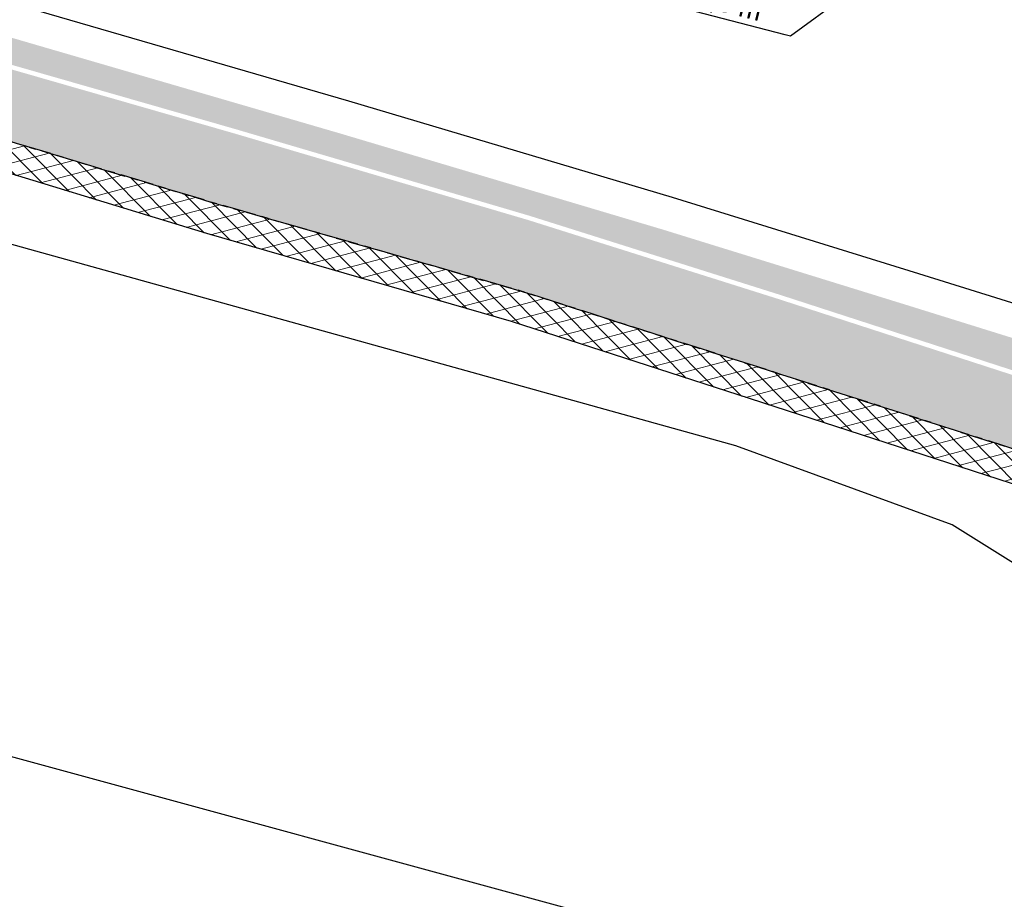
# Model space of a CAD drawing. Header units: metres. Extents: x 152057 to 155740, y 463538 to 465228.
# Tile 37 of 65: x 153418 to 153462, y 463931 to 463970. Entities that reach past the tile are written whole.
import ezdxf
from ezdxf import colors
from ezdxf.entities.mleader import LeaderData, LeaderLine
from ezdxf.math import Vec2, Vec3

# ---------------------------------------------------------------- set-up
doc = ezdxf.new("R2010")
doc.units = ezdxf.units.M
doc.linetypes.add('CENTER__G5', pattern=[2.4, 1.5, -0.3, 0.3, -0.3])
doc.layers.add('-DR-alg-kader', color=3, linetype='Continuous', plot=False)
for name, color, linetype in [('-DR-alg-projectgrens 1-500', 3, 'PROJECTGRENS_1-500'), ('-DR-v-vh-asfalt frezen aansluiting', 2, 'CENTER__G5'), ('-DR-v-vh-band 10x20 gazon', 4, 'CENTER__G5'), ('-DR-v-vh-kantverharding', 1, 'Continuous')]:
    doc.layers.add(name, color=color, linetype=linetype)
for name, color, linetype, lineweight in [('-DR-v-gr-begroeiing', 84, 'Continuous', 9), ('-DR-v-vh-arc-asfalt frezen', 252, 'Continuous', 9), ('-DR-v-vh-arc-asfalt opbreken', 252, 'Continuous', 9)]:
    doc.layers.add(name, color=color, linetype=linetype, lineweight=lineweight)
doc.styles.add('CE', font='txt', dxfattribs={"height": 1.8})
doc.linetypes.add('PROJECTGRENS_1-500', pattern='A,0.8,-0.32,[133,ltypeshp.shx,S=0.32,R=0,X=-0.32,Y=0],-0.32,3.18', length=4.62)

msp = doc.modelspace()

# ---------------------------------------------------------------- hatches: boundary and pattern name
at = {"layer": '-DR-v-gr-begroeiing'}
h = msp.add_hatch(dxfattribs=at)
h.set_pattern_fill('ANSI38', color=256, scale=0.15)
h.set_pattern_definition([(29.73516603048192, (153265.3658600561, 463978.6637175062), (-0.2362160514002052, 0.4135408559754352), []), (119.7351660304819, (153265.3658600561, 463978.6637175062), (-0.8859729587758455, 0.590865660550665), [1.190625, -0.714375])])
edge = h.paths.add_edge_path()
edge.add_line((153286.4101046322, 464006.8249417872), (153286.1938528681, 464005.6688854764))
edge.add_line((153286.1938528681, 464005.6688854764), (153286.7960082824, 464005.5116477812))
edge.add_line((153286.7960082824, 464005.5116477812), (153303.0553342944, 464001.3595645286))
edge.add_line((153303.0553342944, 464001.3595645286), (153315.7747833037, 463997.9924456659))
edge.add_line((153315.7747833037, 463997.9924456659), (153329.5342875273, 463994.4105747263))
edge.add_line((153329.5342875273, 463994.4105747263), (153342.0782926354, 463991.1585734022))
edge.add_line((153342.0782926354, 463991.1585734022), (153357.2326505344, 463987.2127405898))
edge.add_line((153357.2326505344, 463987.2127405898), (153361.0242840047, 463986.2565721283))
edge.add_line((153361.0242840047, 463986.2565721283), (153367.8360991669, 463984.1308211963))
edge.add_line((153367.8360991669, 463984.1308211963), (153372.1146376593, 463982.6204540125))
edge.add_line((153372.1146376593, 463982.6204540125), (153375.6320961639, 463981.1182687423))
edge.add_line((153375.6320961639, 463981.1182687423), (153383.3475518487, 463977.6687475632))
edge.add_line((153383.3475518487, 463977.6687475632), (153387.8219215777, 463976.0712569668))
edge.add_line((153387.8219215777, 463976.0712569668), (153391.4838928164, 463974.9929156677))
edge.add_line((153391.4838928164, 463974.9929156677), (153401.5677033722, 463972.4307260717))
edge.add_line((153401.5677033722, 463972.4307260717), (153416.1937111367, 463968.6419469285))
edge.add_line((153416.1937111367, 463968.6419469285), (153427.7159037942, 463965.3300292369))
edge.add_line((153427.7159037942, 463965.3300292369), (153440.9403906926, 463961.4312960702))
edge.add_line((153440.9403906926, 463961.4312960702), (153452.1869920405, 463957.8804747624))
edge.add_line((153452.1869920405, 463957.8804747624), (153467.9957671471, 463952.7472230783))
edge.add_line((153467.9957671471, 463952.7472230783), (153470.8165622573, 463951.7313234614))
edge.add_line((153470.8165622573, 463951.7313234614), (153472.9398070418, 463951.0474929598))
edge.add_arc((153472.9218396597, 463951.2340351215), 0.1874054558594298, 275.5016479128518, 362.7959118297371)
edge.add_line((153473.1090220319, 463951.243176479), (153473.49186383, 463952.2267700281))
edge.add_arc((153473.0346315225, 463952.2213147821), 0.4572648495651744, 0.6835644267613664, 72.88264828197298)
edge.add_line((153473.1692181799, 463952.6583245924), (153458.0119954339, 463957.3829019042))
edge.add_line((153458.0119954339, 463957.3829019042), (153446.9358721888, 463960.8116304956))
edge.add_line((153446.9358721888, 463960.8116304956), (153432.3914607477, 463965.1451571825))
edge.add_line((153432.3914607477, 463965.1451571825), (153415.8895999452, 463969.9552421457))
edge.add_line((153415.8895999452, 463969.9552421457), (153397.1650302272, 463974.8738664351))
edge.add_line((153397.1650302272, 463974.8738664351), (153386.8130729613, 463977.7259567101))
edge.add_line((153386.8130729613, 463977.7259567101), (153383.7418260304, 463978.6690243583))
edge.add_line((153383.7418260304, 463978.6690243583), (153381.0337727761, 463979.8373616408))
edge.add_line((153381.0337727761, 463979.8373616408), (153377.2667505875, 463981.4639394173))
edge.add_line((153377.2667505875, 463981.4639394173), (153373.0314679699, 463983.2363837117))
edge.add_line((153373.0314679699, 463983.2363837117), (153371.1443569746, 463983.9625025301))
edge.add_line((153371.1443569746, 463983.9625025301), (153365.7760736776, 463985.8854547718))
edge.add_line((153365.7760736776, 463985.8854547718), (153361.5863352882, 463987.2118393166))
edge.add_line((153361.5863352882, 463987.2118393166), (153361.553434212, 463987.2204974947))
edge.add_line((153361.553434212, 463987.2204974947), (153328.6183360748, 463995.7665229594))
edge.add_line((153328.6183360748, 463995.7665229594), (153313.3292237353, 463999.8065526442))
edge.add_line((153313.3292237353, 463999.8065526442), (153286.4101046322, 464006.8249417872))
at = {"layer": '-DR-v-vh-arc-asfalt frezen'}
h = msp.add_hatch(dxfattribs=at)
h.set_pattern_fill('AVH-ASFALT_FREESVAK', color=256, scale=0.25, pattern_type=2)
h.set_pattern_definition([(344.7351660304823, (153265.3658600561, 463978.6637175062), (0.4796875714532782, 0.2739992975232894), [0.390625, -0.390625]), (74.73516603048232, (153265.7427034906, 463978.5608733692), (-0.2739992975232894, 0.4796875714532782), [0.3906249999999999, -0.3906249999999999])])
edge = h.paths.add_edge_path()
edge.add_line((153452.126, 463957.69), (153440.882, 463961.24))
edge.add_line((153440.882, 463961.24), (153427.66, 463965.138))
edge.add_line((153427.66, 463965.138), (153416.141, 463968.449))
edge.add_line((153416.141, 463968.449), (153401.518, 463972.237))
edge.add_line((153401.518, 463972.237), (153391.431, 463974.8))
edge.add_line((153391.431, 463974.8), (153387.76, 463975.8809999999))
edge.add_line((153387.76, 463975.8809999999), (153383.273, 463977.483))
edge.add_line((153383.273, 463977.483), (153375.552, 463980.935))
edge.add_line((153375.552, 463980.935), (153372.042, 463982.434))
edge.add_line((153372.042, 463982.434), (153367.773, 463983.941))
edge.add_line((153367.773, 463983.941), (153360.97, 463986.0640000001))
edge.add_line((153360.97, 463986.0640000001), (153357.183, 463987.019))
edge.add_line((153357.183, 463987.019), (153342.028, 463990.965))
edge.add_line((153342.028, 463990.965), (153329.484, 463994.217))
edge.add_line((153329.484, 463994.217), (153315.724, 463997.799))
edge.add_line((153315.724, 463997.799), (153303.005, 464001.166))
edge.add_line((153303.005, 464001.166), (153286.746, 464005.3180000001))
edge.add_line((153286.746, 464005.3180000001), (153286.1569871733, 464005.4718058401))
edge.add_line((153286.1569871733, 464005.4718058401), (153285.561240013, 464002.2870121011))
edge.add_line((153285.561240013, 464002.2870121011), (153286.024, 464002.1630000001))
edge.add_line((153286.024, 464002.1630000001), (153302.308, 463998.062))
edge.add_line((153302.308, 463998.062), (153314.83, 463994.72))
edge.add_line((153314.83, 463994.72), (153328.784, 463991.083))
edge.add_line((153328.784, 463991.083), (153341.301, 463987.835))
edge.add_line((153341.301, 463987.835), (153360.203, 463983.031))
edge.add_line((153360.203, 463983.031), (153364.856, 463981.5220000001))
edge.add_line((153364.856, 463981.5220000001), (153371.016, 463979.53))
edge.add_line((153371.016, 463979.53), (153374.441, 463977.862))
edge.add_line((153374.441, 463977.862), (153382.706, 463974.467))
edge.add_line((153382.706, 463974.467), (153387.056, 463972.645))
edge.add_line((153387.056, 463972.645), (153391.222, 463971.69))
edge.add_line((153391.222, 463971.69), (153401.082, 463969.0320000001))
edge.add_line((153401.082, 463969.0320000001), (153414.848, 463965.6079999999))
edge.add_line((153414.848, 463965.6079999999), (153426.62, 463962.047))
edge.add_line((153426.62, 463962.047), (153440.575, 463958.038))
edge.add_line((153440.575, 463958.038), (153451.259, 463954.614))
edge.add_line((153451.259, 463954.614), (153465.2233114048, 463950.1278959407))
edge.add_line((153465.2233114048, 463950.1278959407), (153465.7345759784, 463951.2138737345))
edge.add_arc((153460.1119774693, 463939.2709043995), 13.2003079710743, 55.853805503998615, 64.78953849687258, ccw=False)
edge.add_line((153467.5213952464, 463950.1955855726), (153470.4240017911, 463948.2269583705))
edge.add_line((153470.4240017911, 463948.2269583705), (153470.4478399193, 463948.2178322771))
edge.add_line((153470.4478399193, 463948.2178322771), (153471.1006293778, 463950.2446968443))
edge.add_line((153471.1006293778, 463950.2446968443), (153469.9163488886, 463951.0479082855))
edge.add_arc((153456.8659743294, 463931.8060210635), 23.25000000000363, 55.8538055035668, 66.82357950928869)
edge.add_line((153466.0163283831, 463953.1796852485), (153452.126, 463957.69))
at = {"layer": '-DR-v-vh-arc-asfalt opbreken'}
h = msp.add_hatch(dxfattribs=at)
h.set_pattern_fill('AVH-ASFALT_LAAG1-D', color=256, scale=20, angle=-270, pattern_type=2)
h.set_pattern_definition([(134.735166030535, (423454.1823529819, 871156.4440124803), (-0.4262205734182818, -0.4222984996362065), []), (194.735166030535, (423454.1823529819, 871156.4440124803), (0.1526109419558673, -0.5802670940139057), [])])
h.paths.add_polyline_path([(153451.259, 463954.614), (153440.575, 463958.038), (153426.62, 463962.047), (153414.848, 463965.6079999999), (153401.082, 463969.0320000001), (153391.222, 463971.69), (153387.056, 463972.645), (153382.706, 463974.467), (153374.441, 463977.862), (153371.016, 463979.53), (153364.856, 463981.5220000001), (153360.203, 463983.031), (153341.301, 463987.835), (153328.784, 463991.083), (153314.83, 463994.72), (153302.308, 463998.062), (153286.024, 464002.1630000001), (153285.561240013, 464002.2870121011), (153285.2933604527, 464000.8549597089), (153285.802, 464000.719), (153301.976, 463996.583), (153314.305, 463993.329), (153327.91, 463989.856), (153329.324, 463989.4239999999), (153340.993, 463986.429), (153359.634, 463981.6080000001), (153364.49, 463980.05), (153368.939, 463978.527), (153368.4795630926, 463977.4062795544), (153371.5558798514, 463976.2879508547), (153371.929, 463977.4050000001), (153373.871, 463976.682), (153382.176, 463973.093), (153386.656, 463971.305), (153390.887, 463970.255), (153400.8, 463967.592), (153414.537, 463964.255), (153426.43, 463960.628), (153440.132, 463956.675), (153450.833, 463953.2069999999), (153465.9460000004, 463948.3079999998), (153470.468, 463946.569), (153470.9903697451, 463948.0101323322), (153466.686, 463949.658)])

# ---------------------------------------------------------------- linework, layer by layer
at = {"layer": '-DR-alg-kader'}
msp.add_lwpolyline([(153727.9487180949, 463852.4204810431), (153265.3658600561, 463978.6637175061), (153296.8279387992, 464093.9476623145), (153759.410796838, 463967.7044258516)], close=True, dxfattribs=at)
at = {"layer": '-DR-alg-projectgrens 1-500', "flags": 128}
for points in [[(152877.706645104, 464076.4434349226), (152906.2492034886, 464079.6061360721), (152930.6803876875, 464081.6383140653), (152941.2223367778, 464082.4338940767), (152942.7717158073, 464081.1764585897), (152971.7402047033, 464083.3286589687, 0.342855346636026), (152979.3888824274, 464090.2392996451), (152980.9862359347, 464099.249747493), (152988.4203223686, 464097.9318480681), (152987.9335306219, 464095.1859238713), (153019.5858828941, 464091.8286668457, -0.1186970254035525), (153016.4517935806, 464101.6404958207), (153016.1864530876, 464105.27444543), (153022.9304224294, 464105.7048167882), (153023.1912559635, 464102.1325918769, 0.1004424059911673), (153024.8265199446, 464096.2944404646), (153028.2077944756, 464091.4587020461, 0.09518826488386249), (153031.4830929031, 464088.2777545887), (153034.398681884, 464086.3634635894, 0.1236645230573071), (153043.1873450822, 464083.3049202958), (153077.7593281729, 464080.22609248), (153090.0325303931, 464077.3256021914), (153105.7370416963, 464074.2000628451), (153139.0722904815, 464069.1884082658), (153190.9938920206, 464059.082407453), (153197.3451861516, 464057.6405184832), (153196.935937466, 464056.375341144), (153233.2128316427, 464046.6791584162), (153241.6129573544, 464046.3341116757, -0.02169002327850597), (153245.7174522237, 464045.9867576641), (153246.0514625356, 464047.2560449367), (153260.8720105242, 464043.3651558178), (153260.6278963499, 464042.5467247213), (153270.7480441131, 464039.8724752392), (153281.1154799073, 464037.089652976), (153287.2631329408, 464035.6056678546), (153334.587966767, 464023.4818034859), (153336.6676094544, 464022.9112940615), (153337.8094259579, 464022.622876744), (153349.261336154, 464019.7053329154), (153359.9169936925, 464016.8094259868), (153371.2663868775, 464013.9233603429), (153434.6802902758, 463997.3555882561), (153441.0296959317, 464001.1331168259), (153452.4133553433, 463998.1484649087), (153454.7727597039, 463994.1826933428), (153454.2648992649, 463992.2388343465), (153484.5439267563, 463984.328013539), (153488.726740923, 463994.719630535), (153490.1799528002, 463998.1692355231), (153498.752318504, 464019.3320714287), (153506.3087806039, 464025.1224937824), (153511.0612408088, 464018.9205652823), (153507.5063160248, 464016.1964709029, 0.1338115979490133), (153504.1015077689, 464011.7261107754), (153497.4015256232, 463995.1856798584), (153495.9516377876, 463991.7439654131), (153493.7930224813, 463986.3811874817), (153495.9279796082, 463985.5677231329), (153494.6368078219, 463982.8456030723), (153500.4811823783, 463981.0118616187), (153504.701397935, 463990.3997949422), (153505.7593740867, 463990.095255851, -0.02807528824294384), (153506.9405326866, 463993.6305538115), (153511.4484990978, 464004.9637278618, 0.04528067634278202), (153515.3915965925, 464018.2704507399), (153521.7582144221, 464017.1274433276, -0.03401614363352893), (153518.8054064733, 464006.2052663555), (153517.3241729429, 464001.6793986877), (153512.7675004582, 463990.2237759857, 0.08949013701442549), (153511.0030748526, 463981.5229611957), (153510.8992966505, 463976.7126222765, 0.3436135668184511), (153511.1931006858, 463976.3183236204), (153557.1466330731, 463963.6759350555), (153587.9108573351, 463955.4175184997, -0.02128425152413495), (153693.7068401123, 463922.1312519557), (153723.3956488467, 463910.984381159), (153733.0827201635, 463907.309457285), (153743.4536273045, 463903.3298182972), (153750.0465522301, 463900.6119022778), (153754.820777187, 463898.6850581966), (153787.293033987, 463885.9911118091), (153839.5472973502, 463866.643375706), (153847.2165598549, 463865.1235938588), (153850.4942581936, 463866.2110339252), (153852.7758944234, 463867.9720395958), (153869.0712926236, 463894.4618309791), (153870.0799455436, 463899.95915637), (153913.6994950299, 463968.6658241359), (153911.4347349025, 463970.0564111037), (153914.6492963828, 463976.0066248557), (153916.8148530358, 463974.7900178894), (153920.975698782, 463981.2601311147), (153924.3782062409, 463979.0720227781), (153925.7051368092, 463979.3876664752), (153934.5741645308, 463993.586082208, -0.05165973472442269), (153949.3245574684, 464012.5300883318), (153950.4060801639, 464013.657104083, 0.01713651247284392), (153954.9099980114, 464018.6844865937), (153969.5425337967, 464036.1891904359), (153988.9116103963, 464059.5998258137, 0.3942505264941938), (153988.748262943, 464062.3246491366), (153986.0868916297, 464064.8533421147), (153992.7673758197, 464072.1718463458), (153999.5132165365, 464064.3445200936), (154000.4380710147, 464063.0968706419, -0.2499709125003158), (154001.5481921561, 464055.6505270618), (154000.863308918, 464053.7260877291), (153998.8320164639, 464051.0274402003), (153995.0853275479, 464053.8531911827), (153976.0163904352, 464030.8053225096), (153961.3701947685, 464013.2842775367, -0.01713651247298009), (153956.4812719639, 464007.8271431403), (153955.3997492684, 464006.7001273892, 0.05165973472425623), (153941.7154362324, 463989.1252932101), (153935.6346665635, 463979.3905964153), (153937.9515505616, 463977.9543338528), (153927.4705225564, 463961.0470310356), (153927.3018664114, 463957.0661684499), (153926.1305132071, 463952.9867512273), (153904.6968039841, 463925.181218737), (153861.1111270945, 463854.8689488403), (153869.6630002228, 463849.8369959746), (153870.9821236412, 463851.9594498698), (153875.6914930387, 463849.109667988), (153873.9100591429, 463846.2322148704, -0.0007539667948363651), (153877.5408403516, 463844.0518076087), (153878.933052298, 463846.8970165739), (153891.9274755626, 463838.7738646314), (153889.8253224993, 463835.3152719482, 0.4144915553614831), (153890.9675702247, 463830.6422416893), (153892.2526821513, 463829.8686220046), (153888.2742940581, 463823.2598527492), (153884.1075547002, 463813.9085045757), (153880.0444798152, 463805.5758876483), (153877.6306733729, 463802.6921358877), (153885.6858586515, 463798.7207995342), (153937.6143058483, 463774.6247613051), (153959.4164563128, 463764.2543216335), (153995.0944027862, 463745.9311732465), (154013.993628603, 463735.5322908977), (154050.4159738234, 463714.5022630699), (154056.4119918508, 463724.8868921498), (154053.7962939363, 463726.4897791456), (154058.1708208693, 463733.6284239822), (154067.7433502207, 463727.6810185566), (154065.5637786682, 463724.1400503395), (154063.7029406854, 463722.4098205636), (154056.9566240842, 463710.7257336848), (154061.3729713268, 463708.175763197), (154056.4723486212, 463699.2711177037), (154051.8651868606, 463696.9771842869), (154059.9773527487, 463678.0274344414), (153985.8892072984, 463713.2415161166), (153983.7662012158, 463718.8122350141), (153968.9566860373, 463738.3849087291), (153972.5758185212, 463745.6888115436), (153935.7046397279, 463764.8208488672), (153869.3099319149, 463795.3215700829), (153863.8930122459, 463793.5791791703), (153855.1820279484, 463796.8470698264), (153856.7590818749, 463799.1992675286), (153853.3703980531, 463801.286376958), (153852.2085423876, 463798.9949387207), (153842.6516944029, 463804.4397415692), (153840.8769880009, 463806.3693538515), (153840.9818543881, 463807.0485796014), (153773.4675892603, 463843.4161208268), (153762.1069470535, 463846.9341491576), (153689.4547910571, 463879.6010193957), (153681.7636817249, 463883.8979410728), (153680.9835972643, 463885.6500728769), (153668.3285351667, 463890.5401352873), (153597.1432056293, 463913.1088679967), (153593.5831653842, 463911.5055137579), (153515.8743613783, 463932.1311434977), (153512.6986489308, 463930.4245847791), (153501.3881492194, 463933.3553382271), (153497.4506086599, 463928.8627439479), (153493.7083904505, 463932.0913732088), (153476.4702446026, 463936.9532421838), (153475.3952252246, 463933.7680065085), (153467.038216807, 463935.8203192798), (153468.4366927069, 463942.1948855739), (153459.9462030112, 463947.5285776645), (153450.2188935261, 463951.0847456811), (153328.2242483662, 463984.9960030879), (153323.1607710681, 463986.2243367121), (153320.5505400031, 463988.6688705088), (153239.2728836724, 464007.6867160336), (153227.0964270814, 464007.4560105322), (153179.7532577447, 464017.517969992), (153164.9432870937, 464021.6715761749), (153159.1904697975, 464024.6260997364), (153132.6132557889, 464029.3871602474), (153109.2173613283, 464033.881354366), (153051.3923878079, 464036.0547119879), (153024.3830837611, 464032.1835664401), (153004.9403893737, 464033.5332338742), (152999.946965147, 464027.7777209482), (152987.0197312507, 464030.9069458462), (152972.3774583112, 464031.8120006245), (152972.4940959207, 464029.6312307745), (152967.8031160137, 464029.4458561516), (152966.7049804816, 464032.9415339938), (152914.4464966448, 464036.024902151), (152888.387911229, 464036.5568310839), (152883.1368597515, 464031.7951381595), (152878.309744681, 464036.0822030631), (152858.7561469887, 464036.5368471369), (152848.3626950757, 464035.8491490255), (152828.2328875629, 464033.9459401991), (152814.5238059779, 464032.0038618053), (152800.4039394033, 464029.5865071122), (152772.8755484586, 464024.6502509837), (152737.9155121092, 464016.8142603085), (152693.2109410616, 464004.4941815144), (152679.1227762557, 463999.4230573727), (152674.8170142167, 463997.9908467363), (152627.1253774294, 463980.047144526), (152586.3088736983, 463962.6030839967), (152553.3087879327, 463945.8539103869), (152534.8234612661, 463936.3006823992), (152515.0280717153, 463924.0769699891), (152509.8769254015, 463918.6796291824), (152508.7992824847, 463913.6914140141), (152502.234109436, 463912.6969625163), (152491.0537555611, 463903.3340642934), (152488.1795355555, 463896.0394673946), (152481.7216896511, 463892.2594651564), (152480.408838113, 463894.7316253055), (152453.5658761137, 463879.0207258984, 0.03755201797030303), (152440.8796901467, 463870.2556725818), (152430.3260935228, 463861.7271428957), (152410.6930936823, 463845.8614027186, -0.02345910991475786), (152406.3671775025, 463842.6889864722), (152398.6802331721, 463837.5882138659, 0.03391962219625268), (152389.7721062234, 463830.7645683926), (152287.2480054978, 463740.5756379), (152280.9996343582, 463747.3067286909), (152290.6019966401, 463755.7548895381), (152299.5174451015, 463763.6391704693), (152309.6960162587, 463772.5594233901), (152317.8293885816, 463779.6949953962), (152328.8660476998, 463789.4200515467), (152336.7337283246, 463796.3847688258), (152347.2688422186, 463805.675869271), (152354.7357902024, 463812.2838223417), (152366.3291996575, 463822.5266015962), (152374.7059061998, 463829.8204411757), (152385.9072870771, 463839.5408799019), (152390.9712219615, 463843.5274904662), (152396.3865767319, 463847.0850819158), (152400.2053968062, 463849.628639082), (152403.3968138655, 463851.8208421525), (152405.3655073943, 463853.3868704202), (152412.0298127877, 463858.7640822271), (152421.5061053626, 463866.4030630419), (152430.5903917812, 463873.8951960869), (152439.6634512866, 463880.9737555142), (152444.2541490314, 463884.0772927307), (152449.9361107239, 463887.6127355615), (152457.7951992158, 463892.1663277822), (152471.6062557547, 463900.0651440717, 0.3968836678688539), (152472.4054507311, 463902.6891375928), (152465.6496833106, 463916.3252018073), (152462.3068534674, 463921.7600621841), (152454.3582976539, 463929.7086179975), (152457.803257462, 463933.1535778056), (152448.4079582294, 463944.5101545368), (152439.8914804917, 463954.8045657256), (152437.1566161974, 463958.1103710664, 0.03199809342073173), (152428.8295671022, 463966.9572955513), (152419.3581361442, 463959.6290748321), (152407.2466793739, 463965.0727317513), (152409.1293876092, 463969.1209089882), (152407.7077506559, 463972.9277026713), (152405.5722874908, 463973.9385797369), (152410.2145561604, 463984.2243569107), (152395.7397401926, 463999.0643765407, 0.04940599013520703), (152383.4750489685, 464008.0416435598), (152234.8525099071, 464095.8268121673, 0.006341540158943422), (152225.4537809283, 464101.2125096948, 0.05244770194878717), (152146.9438386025, 464134.8934108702), (152140.1821231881, 464137.0906539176, -0.03603781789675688), (152138.3253619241, 464137.8436801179, 0.102357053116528), (152127.9789035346, 464140.1390671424, -0.05537896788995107), (152124.8655822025, 464140.1950274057), (152113.5339093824, 464141.6605683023), (152114.9138205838, 464152.3301458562), (152123.4526777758, 464151.1854252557, 0.3467581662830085), (152131.6001305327, 464156.597941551), (152134.7312803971, 464167.83113026), (152135.4757729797, 464170.4340872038), (152145.8051981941, 464167.5219082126), (152145.0704836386, 464164.9190824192), (152142.6694250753, 464156.402588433, 0.3968720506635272), (152147.6804692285, 464146.796418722), (152150.5133206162, 464145.8122554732, -0.04956241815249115), (152240.2363374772, 464104.9577741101), (152388.8625818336, 464017.1704161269, -0.04948153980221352), (152402.8358871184, 464006.9387336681), (152407.861882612, 464002.4292762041), (152424.5939065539, 463998.4447005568), (152429.4694975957, 464001.1851263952), (152440.1057825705, 463997.5478466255), (152445.940450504, 463971.4511414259), (152468.3669927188, 463944.3192870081), (152479.6650876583, 463952.0391397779), (152484.2398055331, 463956.8956256), (152488.3041570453, 463954.6681102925, 0.1259989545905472), (152491.454791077, 463954.2741827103), (152491.8462974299, 463954.323891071, 0.0935808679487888), (152495.434318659, 463955.7449050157, 0.01581002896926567), (152495.8581125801, 463955.9645765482), (152508.3367126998, 463962.9418583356, -0.02372433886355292), (152559.6873837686, 463988.5367418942), (152572.4447657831, 463994.2183634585), (152581.1129521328, 463997.4881590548, 0.00994004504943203), (152584.7487320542, 463998.9428372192), (152586.6572815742, 464003.1687533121, -0.01145812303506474), (152621.9809427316, 464017.8659590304), (152622.6185206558, 464019.3225347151, -0.116824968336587), (152627.116492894, 464024.3008846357, -0.06633987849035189), (152629.8532729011, 464025.6944030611), (152662.6126850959, 464037.2266338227, -0.04013951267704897), (152663.6155224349, 464037.5094307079), (152666.7407450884, 464038.1254700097), (152681.8975396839, 464039.8586958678, -0.08557589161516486), (152684.4420310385, 464039.7138157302), (152706.3943212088, 464046.9772784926), (152707.2660689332, 464044.3426041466), (152724.6539852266, 464048.6736558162), (152724.2165573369, 464050.6258087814), (152728.0990512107, 464051.5928758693), (152728.5364791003, 464049.6407229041), (152738.2544279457, 464052.0613084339, -0.02379447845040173), (152748.1947763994, 464054.040497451), (152763.9201755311, 464056.4003758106), (152784.6729773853, 464060.6317866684), (152815.2879453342, 464065.8111866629), (152824.5741657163, 464069.110528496), (152858.8745610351, 464074.3100895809), (152874.9706884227, 464076.1209430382)], [(152987.0880438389, 464085.6336830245), (153017.4017394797, 464082.2137261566, 0.1309817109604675), (153024.2220550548, 464077.1426315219), (153027.3255645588, 464075.9071311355), (153027.4985722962, 464079.3389018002, -0.5796896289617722), (153029.8199357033, 464080.5172646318), (153030.3372366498, 464080.1776198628, 0.1236645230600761), (153042.5309316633, 464075.9340912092), (153058.9837906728, 464074.4688723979), (153058.7781531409, 464072.1597802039), (153066.6900837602, 464071.3565688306, -0.0140786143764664), (153068.2813270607, 464071.1496218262), (153069.2159393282, 464070.8482356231), (153081.1997240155, 464068.0030051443), (153088.1270487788, 464066.5499431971), (153088.5120990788, 464068.3856312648), (153116.1552745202, 464061.8527997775, 0.01391721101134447), (153154.3988171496, 464053.931623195, -0.01573698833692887), (153227.4355736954, 464038.5265433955, 0.03386108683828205), (153232.9942272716, 464037.562915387), (153232.3648175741, 464035.1288824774), (153258.8206345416, 464028.2877474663), (153260.0592012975, 464033.0591261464), (153268.3923856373, 464030.9555307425), (153279.460123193, 464027.9096765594), (153288.5948554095, 464025.69405193), (153292.2855441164, 464024.3478742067), (153293.3755420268, 464023.9738749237), (153297.3181153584, 464022.5358091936), (153301.6819731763, 464020.7092159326), (153303.4645788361, 464019.9052957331), (153306.5207028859, 464018.613490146), (153309.9241189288, 464017.3219426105), (153314.0360544, 464015.9811826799), (153327.1290438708, 464012.5509678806), (153338.4406259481, 464009.5240093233), (153346.600019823, 464007.4293947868), (153358.0220421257, 464004.4131811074), (153368.5030627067, 464001.6766535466), (153378.5095278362, 463999.0733530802), (153382.1149501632, 463998.0938683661), (153392.2034123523, 463995.3860602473), (153414.0660147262, 463989.7844183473), (153421.1146055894, 463987.8779880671), (153427.2380301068, 463986.3233725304), (153439.2712182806, 463983.1117885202), (153439.753899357, 463982.9907956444), (153442.2535572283, 463980.5261640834), (153449.8269510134, 463978.5023083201), (153449.5946287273, 463977.6063916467), (153479.8917481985, 463969.7499734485), (153480.1368006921, 463970.6949822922, 0.2398281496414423), (153490.0777172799, 463973.8582433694), (153496.8157401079, 463971.7441092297), (153495.6508222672, 463968.9132399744, 0.4545064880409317), (153496.9356981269, 463966.3380667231), (153503.9711391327, 463964.5056013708), (153502.3059993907, 463958.0157475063, 0.04272763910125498), (153500.344741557, 463958.0860477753, 0.7099078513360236), (153499.2774912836, 463954.4638399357, 0.04645696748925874), (153501.1180951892, 463953.3859110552), (153500.1023585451, 463949.4270947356), (153492.1442888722, 463951.6989706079), (153489.06975231, 463946.3048804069), (153484.1109007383, 463947.7772114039, 0.1765992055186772), (153480.0126553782, 463952.1035159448), (153473.6481256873, 463954.0808434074), (153458.4569434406, 463958.8153904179), (153447.371830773, 463962.2469017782), (153432.8155051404, 463966.5839783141), (153416.2901003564, 463971.4009260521), (153397.5548035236, 463976.3223681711), (153387.232525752, 463979.166281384), (153384.2606308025, 463980.078841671), (153381.6279769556, 463981.2146493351), (153377.8536211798, 463982.8443937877), (153373.5904581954, 463984.6285058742), (153371.6666796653, 463985.3687335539), (153366.2555210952, 463987.3070439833), (153362.0038206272, 463988.653044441), (153361.9326776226, 463988.6717662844), (153328.9983155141, 463997.2176007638), (153313.7100457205, 464001.2574078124), (153262.6664887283, 464014.5655530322), (153260.7500026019, 464015.0701544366), (153226.5455903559, 464024.0791602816), (153201.6811946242, 464030.1430854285), (153174.4920114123, 464036.0114633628), (153144.7451375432, 464041.5910045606), (153140.9175333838, 464042.2008092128), (153122.4588666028, 464045.1436692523), (153118.0286864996, 464045.7666476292), (153112.470945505, 464046.4661047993), (153108.9839985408, 464047.0242167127), (153094.8676705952, 464048.6458494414), (153086.4538229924, 464049.4583454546), (153078.4080037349, 464050.0582706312), (153070.4217617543, 464050.5094707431), (153062.3964519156, 464050.8442763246), (153053.914679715, 464051.0708311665), (153045.8755453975, 464051.149027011), (153042.3564969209, 464051.1339926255), (153017.5135214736, 464051.0680179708), (153009.4800119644, 464050.7383897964, 0.2928382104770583), (152996.2093003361, 464041.8341243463), (152975.4680629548, 464043.2105370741, 0.1120653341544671), (152967.4077748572, 464047.287174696), (152922.5531758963, 464046.3778866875, 0.004988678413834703), (152909.6726690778, 464047.0072401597, 0.01202716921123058), (152883.3879462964, 464047.367085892, 0.02351401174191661), (152860.0031598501, 464046.1894458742, 0.003558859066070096), (152832.7378218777, 464044.0034761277, 0.009941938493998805), (152821.1947861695, 464042.7354225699, 0.01011938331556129), (152772.1571013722, 464034.1767521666, 0.02116209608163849), (152703.203865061, 464016.9615864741), (152685.1044047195, 464011.5977738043), (152657.0346675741, 464002.1312093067), (152653.3042972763, 463998.8505299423), (152651.9049128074, 463997.8468694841), (152649.3762996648, 463996.8407264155), (152645.5141047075, 463995.4455431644), (152625.4574144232, 463987.5585401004, -0.0397315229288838), (152622.8311000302, 463986.7598030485), (152615.3237173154, 463985.1139352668), (152608.392887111, 463983.5737420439), (152587.3625514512, 463973.847496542), (152566.041630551, 463963.5143324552), (152545.3179974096, 463952.7831571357), (152520.6375849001, 463939.0990700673, 0.01231987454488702), (152515.6857100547, 463935.9124524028), (152513.4914769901, 463934.6042793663), (152502.7694165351, 463952.4391717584), (152511.4845171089, 463957.3121312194, -0.01673692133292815), (152547.0818941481, 463975.6802419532), (152562.2169405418, 463979.6506515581), (152575.5013483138, 463983.2201597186), (152578.8480711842, 463984.3212728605), (152582.1278099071, 463985.7553979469), (152583.0975401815, 463987.0340639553, -0.02740238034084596), (152666.8560718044, 464019.9386026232), (152697.3507251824, 464030.0285193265), (152700.6804336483, 464029.3394598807), (152718.7758868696, 464033.878942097), (152717.8384886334, 464038.6800599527), (152740.2001046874, 464044.2499806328, -0.02550222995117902), (152750.0547805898, 464046.1771635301), (152753.3210382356, 464046.278396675), (152756.540193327, 464046.3333553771), (152762.5467028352, 464046.97128671), (152764.0373556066, 464047.1849853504), (152776.1604815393, 464049.6035940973), (152785.9307335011, 464051.4564180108), (152799.9863652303, 464053.9298337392), (152811.4845817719, 464055.783513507), (152817.3178519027, 464056.8442924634), (152819.6637912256, 464057.493335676), (152820.0035659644, 464055.1206534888), (152842.6326488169, 464058.3612015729), (152842.3653751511, 464060.3302080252), (152855.4680030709, 464062.1087635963), (152876.7301885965, 464064.5950312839), (152889.1629315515, 464066.0314995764), (152910.3291988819, 464068.1255366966), (152923.149358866, 464069.4376070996), (152923.3579297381, 464067.3996738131), (152929.0992476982, 464067.8769074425), (152973.0484671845, 464071.1420942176), (152972.8919993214, 464073.2481423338, -0.3506254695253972), (152974.783553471, 464075.7323650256, 0.2263564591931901), (152986.0689892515, 464085.061231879, -0.3226231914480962)]]:
    msp.add_lwpolyline(points, format="xyb", close=True, dxfattribs=at)
at = {"layer": '-DR-v-vh-band 10x20 gazon', "flags": 128}
msp.add_lwpolyline([(153034.4081414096, 464043.8641192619), (153039.236, 464043.959), (153053.102, 464044.22), (153061.162, 464044.096), (153070.476, 464043.948), (153079.951, 464043.511), (153090.222, 464042.842), (153102.988, 464041.578), (153109.727, 464040.841), (153116.718, 464039.906), (153127.774, 464038.202), (153136.961, 464036.736), (153139.166, 464036.397), (153149.335, 464034.705), (153152.829, 464033.599), (153153.801, 464033.039), (153156.713, 464030.904), (153160.738, 464028.27), (153166.499, 464025.588), (153173.644, 464023.684), (153181.332, 464022.042), (153189.732, 464020.121), (153203.617, 464017.114), (153215.859, 464014.503), (153226.908, 464012.017), (153231.117, 464011.113), (153234.308, 464010.87), (153239.724, 464011.323), (153244.132, 464011.924), (153247.724, 464011.892), (153252.754, 464010.988), (153261.66, 464008.557), (153273.318, 464005.568), (153286.024, 464002.163), (153302.308, 463998.062), (153314.83, 463994.72), (153328.784, 463991.083), (153341.301, 463987.835), (153360.203, 463983.031), (153364.856, 463981.522), (153371.016, 463979.53), (153374.441, 463977.862), (153382.706, 463974.467), (153387.056, 463972.645), (153391.222, 463971.69), (153401.082, 463969.032), (153414.848, 463965.608), (153426.62, 463962.047), (153440.575, 463958.038), (153451.259, 463954.614), (153466.686, 463949.658), (153471.009, 463948.003), (153472.075, 463947.617, -0.368713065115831), (153474.623, 463943.391), (153471.2, 463932.734), (153474.623, 463943.391, 0.368713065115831), (153472.075, 463947.617), (153471.009, 463948.003), (153466.686, 463949.658), (153451.259, 463954.614), (153440.575, 463958.038), (153426.62, 463962.047), (153414.848, 463965.608), (153401.082, 463969.032), (153391.222, 463971.69), (153387.056, 463972.645), (153382.706, 463974.467), (153374.441, 463977.862), (153371.016, 463979.53), (153364.856, 463981.522), (153360.203, 463983.031), (153341.301, 463987.835), (153328.784, 463991.083), (153314.83, 463994.72), (153302.308, 463998.062), (153286.024, 464002.163), (153273.318, 464005.568), (153261.66, 464008.557), (153252.754, 464010.988), (153247.724, 464011.892), (153244.132, 464011.924), (153239.724, 464011.323), (153234.308, 464010.87), (153231.117, 464011.113), (153226.908, 464012.017), (153215.859, 464014.503), (153203.617, 464017.114), (153189.732, 464020.121), (153181.332, 464022.042), (153173.644, 464023.684), (153166.499, 464025.588), (153160.738, 464028.27), (153156.713, 464030.904), (153153.801, 464033.039), (153152.829, 464033.599), (153149.335, 464034.705), (153139.166, 464036.397), (153136.961, 464036.736), (153127.774, 464038.202), (153116.718, 464039.906), (153109.727, 464040.841), (153102.988, 464041.578), (153090.222, 464042.842), (153079.951, 464043.511), (153070.476, 464043.948), (153061.162, 464044.096), (153053.102, 464044.22), (153039.236, 464043.959), (153034.4081414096, 464043.8641192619), (153028.872, 464043.598), (153022.986, 464042.614, 0.036677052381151), (153011.587, 464039.596), (153003.166, 464036.305, 0.2322415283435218), (152997.953, 464030.387), (152997.818, 464029.98)], format="xyb", dxfattribs=at)
at = {"layer": '-DR-v-vh-kantverharding', "flags": 128}
msp.add_lwpolyline([(153470.9903697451, 463948.0101323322), (153470.468, 463946.569), (153465.9460000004, 463948.3079999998), (153450.833, 463953.207), (153440.132, 463956.675), (153426.43, 463960.628), (153414.537, 463964.255), (153400.8, 463967.592), (153390.887, 463970.255), (153386.656, 463971.305), (153382.176, 463973.093), (153373.871, 463976.682), (153371.929, 463977.405), (153371.5558798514, 463976.2879508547), (153368.4795630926, 463977.4062795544), (153368.939, 463978.527), (153364.49, 463980.05), (153359.634, 463981.608), (153340.993, 463986.429), (153329.324, 463989.424)], dxfattribs=at)

# ---------------------------------------------------------------- leaders
at = {"layer": '-DR-v-vh-asfalt frezen aansluiting', "linetype": 'ByBlock'}
ml = msp.add_multileader_mtext('Standard', dxfattribs=at)
ml.set_content('Frezen getrapte aansluiting\\P- 1e trap: 30 mm over 1,0 m\\P- 2e trap: 60 mm over 0,5 m', color=7, style='CE')
ml.set_leader_properties(color=256, lineweight=-1)
ml.build(insert=Vec2(0, 0))
ml.multileader.update_dxf_attribs({"text_left_attachment_type": 5, "text_right_attachment_type": 5, "dogleg_length": 0.5, "arrow_head_size": 1.25, "scale": 0.5})
ctx = ml.context
ctx.base_point, ctx.scale, ctx.char_height, ctx.arrow_head_size, ctx.landing_gap_size, ctx.plane_origin, ctx.plane_x_axis, ctx.plane_y_axis = Vec3(153436.720824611, 463973.6568085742), 0.5, 0.9, 1.25, 0.1, Vec3(153458.4865446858, 463959.2621461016), Vec3(0.967920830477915, -0.2512553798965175), Vec3(0.2512553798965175, 0.967920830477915)
ctx.left_attachment, ctx.right_attachment = 5, 5
notes = []
notes.append((ctx, [(0, (1, 1, 0), (153452.6809881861, 463969.5138282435), (-0.967920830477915, 0.2512553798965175), 0.25, [(0, [(153461.6116790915, 463976.0398334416)], 0, [])])]))
ctx.mtext.insert, ctx.mtext.text_direction, ctx.mtext.rotation, ctx.mtext.flow_direction = Vec3(153437.8700730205, 463977.6861013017), Vec3(0.967920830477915, -0.2512553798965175), 6.029208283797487, 5
for ctx, leaders in notes:
    for number, flags, end, landing, length, lines in leaders:
        leader = LeaderData()
        leader.index, (leader.has_last_leader_line, leader.has_dogleg_vector, leader.attachment_direction) = number, flags
        leader.last_leader_point, leader.dogleg_vector, leader.dogleg_length = Vec3(end), Vec3(landing), length
        for number, points, colour, breaks in lines:
            line = LeaderLine()
            line.index, line.vertices, line.color, line.breaks = number, Vec3.list(points), colors.encode_raw_color(colour), breaks
            leader.lines.append(line)
        ctx.leaders.append(leader)

doc.saveas('drawing.dxf')
